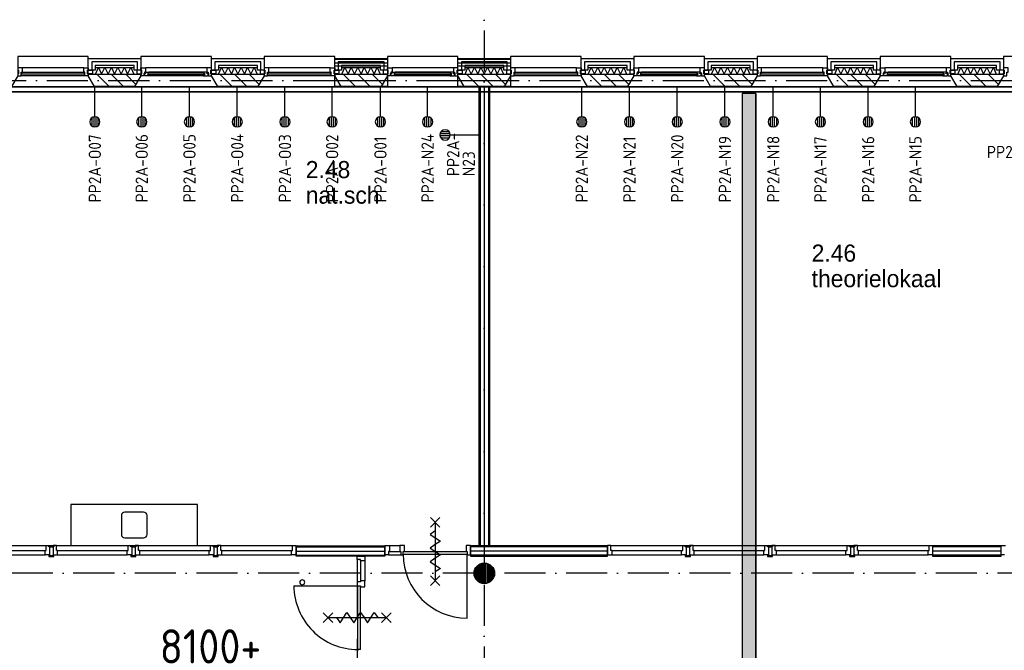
# Model space of a CAD drawing. Header units: millimetres. Extents: x -6587 to 112313, y 244 to 84344.
# Tile 38 of 54: x 50412 to 64796, y 49582 to 58795. Entities that reach past the tile are written whole.
import ezdxf
from ezdxf.enums import TextEntityAlignment as Align

# ---------------------------------------------------------------- set-up
doc = ezdxf.new("R2010")
doc.units = ezdxf.units.MM
doc.header["$LTSCALE"] = 100
doc.linetypes.add('DASHDOT', pattern=[9, 6, -1.5, 0, -1.5])
doc.linetypes.add('HIDDEN', pattern=[9.525, 6.35, -3.175])
doc.layers.get('0').update_dxf_attribs({"color": 9, "linetype": 'CONTINUOUS'})
for name, color, linetype in [('AL$1----_TEKST', 7, 'CONTINUOUS'), ('AL$7----_STRAMIEN', 1, 'DASHDOT'), ('AL21----_BUITENWAND', 4, 'CONTINUOUS'), ('AL21K---_ISOLATIE', 1, 'CONTINUOUS'), ('AL22----_BINNENWAND', 7, 'CONTINUOUS'), ('AL28----_KONSTRUKTIE', 3, 'CONTINUOUS'), ('AL31----_BUITENKOZ', 7, 'CONTINUOUS'), ('AL32----_BINNENKOZ', 7, 'CONTINUOUS'), ('AL74----', 7, 'CONTINUOUS'), ('ALL-----_REFLIJNEN', 8, 'CONTINUOUS'), ('ALXA3---_VOLZWART', 14, 'CONTINUOUS'), ('ALXAA---_GEWBETON', 12, 'CONTINUOUS'), ('ALXAB---_PREFABBETON', 1, 'CONTINUOUS'), ('BOUW', 8, 'CONTINUOUS'), ('EA61303-_ARCEER', 1, 'CONTINUOUS'), ('EB6441--_ATTRIB', 2, 'CONTINUOUS'), ('EL61303-_WANDGOOT', 3, 'CONTINUOUS'), ('EL6441--_DATACOM', 3, 'CONTINUOUS'), ('KABELGOOT1', 8, 'CONTINUOUS'), ('LIJN025', 10, 'CONTINUOUS'), ('LIJN070', 130, 'CONTINUOUS'), ('WANDGOTEN2EA', 3, 'CONTINUOUS')]:
    doc.layers.add(name, color=color, linetype=linetype)
doc.styles.add('1_8', font='iso', dxfattribs={"width": 0.7, "height": 1.8})
doc.styles.add('2_0', font='iso', dxfattribs={"height": 200})
doc.styles.add('BURO-025', font='BUROFONT.shx', dxfattribs={"height": 250})
doc.styles.get("Standard").update_dxf_attribs({"font": 'iso.shx'})

# ---------------------------------------------------------------- blocks, each defined once
blk = doc.blocks.new('ES4X2')
for p, q in [((-0.45, 1.4), (-0.45, 2.6)), ((-0.15, 1.27), (-0.15, 2.73)), ((0.15, 1.27), (0.15, 2.73)), ((0.45, 1.4), (0.45, 2.6)), ((0, 1.25), (0, -3))]:
    blk.add_line(p, q)
blk.add_circle((0, 2), 0.75)
at = {"style": '1_8', "flags": 8}
for tag, p in [('NUMMER', (1.25, 3.5)), ('CODE', (-1.25, 3.5))]:
    blk.add_attdef(tag, text='', height=1.8, rotation=90, dxfattribs=at).set_placement(p, align=Align.MIDDLE_LEFT)
blk.add_attdef('M_CODE', text='', height=1.8, dxfattribs=at).set_placement((0, 0), align=Align.MIDDLE_CENTER)
blk = doc.blocks.new('EH100000')
at = {"linetype": 'ByBlock'}
for p, q in [((1, 0.5), (0, 0.5)), ((1, 0.5, 1), (0, 0.5, 1)), ((0, -0.5, 1), (1, -0.5, 1)), ((1, -0.5), (0, -0.5))]:
    blk.add_line(p, q, dxfattribs=at)
at = {"linetype": 'ByBlock', "invisible_edges": 15}
for points in [[(1, -0.5), (0, -0.5), (0, 0.5), (1, 0.5)], [(0, 0.5), (1, 0.5), (1, 0.5, 1), (0, 0.5, 1)], [(0, -0.5, 1), (1, -0.5, 1), (1, -0.5), (0, -0.5)]]:
    blk.add_3dface(points, dxfattribs=at)
at = {"linetype": 'ByBlock', "style": '2_0', "flags": 8}
blk.add_attdef('FUNCTIE', text='', height=0.5, dxfattribs=at).set_placement((0.5, 0), align=Align.MIDDLE)
at = {"linetype": 'ByBlock', "flags": 9}
blk.add_attdef('SCHOT', text='', height=0.5, dxfattribs=at).set_placement((0.5, 0), align=Align.MIDDLE)
blk = doc.blocks.new('WANDGOTEN2EA')
at = {"layer": 'EA61303-_ARCEER'}
h = blk.add_hatch(dxfattribs=at)
h.set_pattern_fill('LINE,N', color=256, scale=20, angle=45, style=0)
h.set_pattern_definition([(45, (48338, 57774.5), (-44.90128, 44.90128), [])])
edge = h.paths.add_edge_path()
edge.add_line((48338, 57742), (84091, 57742))
edge = h.paths.add_edge_path()
edge.add_line((84091, 57742), (84091, 57807))
edge = h.paths.add_edge_path()
edge.add_line((84091, 57807), (48338, 57807))
edge = h.paths.add_edge_path()
edge.add_line((48338, 57807), (48338, 57742))
at = {"layer": 'EL61303-_WANDGOOT', "xscale": 35752.99999999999, "yscale": 65, "zscale": 119.9999999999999}
blk.add_blockref('EH100000', (48338, 57774.5), dxfattribs=at)
blk = doc.blocks.new('A$C3CED5FD2')
at = {"layer": 'AL74----'}
for p, q in [((0, 600), (0, 0)), ((1850, 600), (0, 600)), ((1850, 0), (1850, 600)), ((737.5, 437.5), (737.5, 162.5)), ((1062.5, 487.5), (787.5, 487.5)), ((1112.5, 162.5), (1112.5, 437.5)), ((0, 0), (1850, 0)), ((787.5, 112.5), (1062.5, 112.5))]:
    blk.add_line(p, q, dxfattribs=at)
for centre, start, end in [((787.5, 437.5), 90, 180), ((1062.5, 437.5), 0, 90), ((787.5, 162.5), 180, 270), ((1062.5, 162.5), 270, 0)]:
    blk.add_arc(centre, 50, start, end, dxfattribs=at)
blk = doc.blocks.new('EH100005')
blk.add_lwpolyline([(-1, -0.5), (0, -0.5), (0, 0.5), (-1, 0.5)])
at = {"style": '2_0', "flags": 9}
blk.add_attdef('HULPSTUK', text='', height=0.5, dxfattribs=at).set_placement((0, 0), align=Align.MIDDLE)
blk = doc.blocks.new('A$Cb38f1ce1')
at = {"layer": 'KABELGOOT1'}
h = blk.add_hatch(dxfattribs=at)
h.set_pattern_fill('DOTS', color=256, scale=20, style=0)
h.set_pattern_definition([(0, (-1717.716, 188607.497), (15.875, 31.75), [0, -31.75])])
h.paths.add_polyline_path([(57914, 51192), (57714, 51192), (57714, 41998), (57914, 41998)])
at = {"layer": 'AL$7----_STRAMIEN', "color": 1}
blk.add_line((86348, 44180), (45679, 44180), dxfattribs=at)
for points in [[(53948, 70113), (53948, 32791)], [(750, 51380), (86348, 51380)]]:
    blk.add_lwpolyline(points, dxfattribs=at)
at = {"layer": 'AL21----_BUITENWAND', "color": 8}
for p, q in [((48163, 51531), (48163, 51700)), ((48163, 51700), (48933, 51700)), ((48933, 51700), (48933, 51531)), ((49963, 51531), (49963, 51700)), ((49963, 51700), (50733, 51700)), ((50733, 51700), (50733, 51531)), ((51763, 51531), (51763, 51700)), ((51763, 51700), (52533, 51700)), ((51763, 51690), (52533, 51690)), ((51763, 51590), (51763, 51690)), ((52533, 51700), (52533, 51531)), ((52533, 51690), (52533, 51590)), ((53563, 51531), (53563, 51700)), ((53563, 51700), (54333, 51700)), ((53563, 51690), (54333, 51690)), ((53563, 51590), (53563, 51690)), ((54333, 51700), (54333, 51531)), ((54333, 51690), (54333, 51590)), ((55363, 51531), (55363, 51700)), ((55363, 51700), (56133, 51700)), ((56133, 51700), (56133, 51531)), ((57163, 51531), (57163, 51700)), ((57163, 51700), (57933, 51700)), ((57933, 51700), (57933, 51531)), ((58963, 51531), (58963, 51700)), ((58963, 51700), (59733, 51700)), ((59733, 51700), (59733, 51531)), ((60763, 51531), (60763, 51700)), ((60763, 51700), (61533, 51700)), ((61533, 51700), (61533, 51531)), ((48263, 51531), (48163, 51531)), ((48833, 51600), (48263, 51600)), ((48263, 51600), (48263, 51531)), ((48833, 51531), (48833, 51600)), ((48933, 51531), (48833, 51531)), ((50063, 51531), (49963, 51531)), ((50633, 51600), (50063, 51600)), ((50063, 51600), (50063, 51531)), ((50633, 51531), (50633, 51600)), ((50733, 51531), (50633, 51531)), ((52533, 51590), (51763, 51590)), ((51863, 51531), (51763, 51531)), ((52433, 51600), (51863, 51600)), ((51863, 51600), (51863, 51531)), ((52433, 51531), (52433, 51600)), ((52533, 51531), (52433, 51531)), ((54333, 51590), (53563, 51590)), ((53663, 51531), (53563, 51531)), ((54233, 51600), (53663, 51600)), ((53663, 51600), (53663, 51531)), ((54233, 51531), (54233, 51600)), ((54333, 51531), (54233, 51531)), ((55463, 51531), (55363, 51531)), ((56033, 51600), (55463, 51600)), ((55463, 51600), (55463, 51531)), ((56033, 51531), (56033, 51600)), ((56133, 51531), (56033, 51531)), ((57263, 51531), (57163, 51531)), ((57833, 51600), (57263, 51600)), ((57263, 51600), (57263, 51531)), ((57833, 51531), (57833, 51600)), ((57933, 51531), (57833, 51531)), ((59063, 51531), (58963, 51531)), ((59633, 51600), (59063, 51600)), ((59063, 51600), (59063, 51531)), ((59633, 51531), (59633, 51600)), ((59733, 51531), (59633, 51531)), ((60863, 51531), (60763, 51531)), ((61433, 51600), (60863, 51600)), ((60863, 51600), (60863, 51531)), ((61433, 51531), (61433, 51600)), ((61533, 51531), (61433, 51531))]:
    blk.add_line(p, q, dxfattribs=at)
at = {"layer": 'AL21K---_ISOLATIE', "color": 8, "linetype": 'Continuous'}
for p, q in [((48263, 51570), (48833, 51570)), ((48267, 51470), (48310, 51570)), ((48310, 51570), (48358, 51470)), ((48358, 51470), (48405, 51570)), ((48405, 51570), (48453, 51470)), ((48453, 51470), (48500, 51570)), ((48500, 51570), (48548, 51470)), ((48548, 51470), (48595, 51570)), ((48595, 51570), (48643, 51470)), ((48643, 51470), (48690, 51570)), ((48690, 51570), (48738, 51470)), ((48738, 51470), (48785, 51570)), ((48785, 51570), (48828, 51470)), ((50063, 51570), (50633, 51570)), ((50067, 51470), (50110, 51570)), ((50110, 51570), (50158, 51470)), ((50158, 51470), (50205, 51570)), ((50205, 51570), (50253, 51470)), ((50253, 51470), (50300, 51570)), ((50300, 51570), (50348, 51470)), ((50348, 51470), (50395, 51570)), ((50395, 51570), (50443, 51470)), ((50443, 51470), (50490, 51570)), ((50490, 51570), (50538, 51470)), ((50538, 51470), (50585, 51570)), ((50585, 51570), (50628, 51470)), ((51863, 51570), (52433, 51570)), ((51867, 51470), (51910, 51570)), ((51910, 51570), (51958, 51470)), ((51958, 51470), (52005, 51570)), ((52005, 51570), (52053, 51470)), ((52053, 51470), (52100, 51570)), ((52100, 51570), (52148, 51470)), ((52148, 51470), (52195, 51570)), ((52195, 51570), (52243, 51470)), ((52243, 51470), (52290, 51570)), ((52290, 51570), (52338, 51470)), ((52338, 51470), (52385, 51570)), ((52385, 51570), (52428, 51470)), ((53663, 51570), (54233, 51570)), ((53667, 51470), (53710, 51570)), ((53710, 51570), (53758, 51470)), ((53758, 51470), (53805, 51570)), ((53805, 51570), (53853, 51470)), ((53853, 51470), (53900, 51570)), ((53900, 51570), (53948, 51470)), ((53948, 51470), (53995, 51570)), ((53995, 51570), (54043, 51470)), ((54043, 51470), (54090, 51570)), ((54090, 51570), (54138, 51470)), ((54138, 51470), (54185, 51570)), ((54185, 51570), (54228, 51470)), ((55463, 51570), (56033, 51570)), ((55467, 51470), (55510, 51570)), ((55510, 51570), (55558, 51470)), ((55558, 51470), (55605, 51570)), ((55605, 51570), (55653, 51470)), ((55653, 51470), (55700, 51570)), ((55700, 51570), (55748, 51470)), ((55748, 51470), (55795, 51570)), ((55795, 51570), (55843, 51470)), ((55843, 51470), (55890, 51570)), ((55890, 51570), (55938, 51470)), ((55938, 51470), (55985, 51570)), ((55985, 51570), (56028, 51470)), ((57263, 51570), (57833, 51570)), ((57267, 51470), (57310, 51570)), ((57310, 51570), (57358, 51470)), ((57358, 51470), (57405, 51570)), ((57405, 51570), (57453, 51470)), ((57453, 51470), (57500, 51570)), ((57500, 51570), (57548, 51470)), ((57548, 51470), (57595, 51570)), ((57595, 51570), (57643, 51470)), ((57643, 51470), (57690, 51570)), ((57690, 51570), (57738, 51470)), ((57738, 51470), (57785, 51570)), ((57785, 51570), (57828, 51470)), ((59063, 51570), (59633, 51570)), ((59067, 51470), (59110, 51570)), ((59110, 51570), (59158, 51470)), ((59158, 51470), (59205, 51570)), ((59205, 51570), (59253, 51470)), ((59253, 51470), (59300, 51570)), ((59300, 51570), (59348, 51470)), ((59348, 51470), (59395, 51570)), ((59395, 51570), (59443, 51470)), ((59443, 51470), (59490, 51570)), ((59490, 51570), (59538, 51470)), ((59538, 51470), (59585, 51570)), ((59585, 51570), (59628, 51470)), ((60863, 51570), (61433, 51570)), ((60867, 51470), (60910, 51570)), ((60910, 51570), (60958, 51470)), ((60958, 51470), (61005, 51570)), ((61005, 51570), (61053, 51470)), ((61053, 51470), (61100, 51570)), ((61100, 51570), (61148, 51470)), ((61148, 51470), (61195, 51570)), ((61195, 51570), (61243, 51470)), ((61243, 51470), (61290, 51570)), ((61290, 51570), (61338, 51470)), ((61338, 51470), (61385, 51570)), ((61385, 51570), (61428, 51470)), ((48263, 51470), (48833, 51470)), ((50063, 51470), (50633, 51470)), ((51863, 51470), (52433, 51470)), ((53663, 51470), (54233, 51470)), ((55463, 51470), (56033, 51470)), ((57263, 51470), (57833, 51470)), ((59063, 51470), (59633, 51470)), ((60863, 51470), (61433, 51470))]:
    blk.add_line(p, q, dxfattribs=at)
at = {"layer": 'AL22----_BINNENWAND', "color": 8}
for p, q in [((53873, 44580), (53873, 51290)), ((53873, 51290), (54023, 51290)), ((54023, 51290), (54023, 44580))]:
    blk.add_line(p, q, dxfattribs=at)
at = {"layer": 'AL22----_BINNENWAND', "color": 8, "linetype": 'Continuous'}
for p, q in [((53888, 51290), (53888, 44580)), ((54008, 51290), (54008, 44580))]:
    blk.add_line(p, q, dxfattribs=at)
at = {"layer": 'AL28----_KONSTRUKTIE', "color": 8}
for p, q in [((48163, 51450), (48163, 51470)), ((48163, 51470), (48933, 51470)), ((48255, 51290), (48163, 51450)), ((48933, 51450), (48840, 51290)), ((48933, 51470), (48933, 51450)), ((49963, 51450), (49963, 51470)), ((49963, 51470), (50733, 51470)), ((50055, 51290), (49963, 51450)), ((50733, 51450), (50640, 51290)), ((50733, 51470), (50733, 51450)), ((51763, 51470), (52533, 51470)), ((51763, 51290), (51763, 51470)), ((51763, 51450), (51763, 51470)), ((51763, 51470), (52533, 51470)), ((51855, 51290), (51763, 51450)), ((52533, 51450), (52440, 51290)), ((52533, 51470), (52533, 51290)), ((52533, 51470), (52533, 51450)), ((53563, 51470), (54333, 51470)), ((53563, 51290), (53563, 51470)), ((53563, 51450), (53563, 51470)), ((53563, 51470), (54333, 51470)), ((53655, 51290), (53563, 51450)), ((54333, 51450), (54240, 51290)), ((54333, 51470), (54333, 51290)), ((54333, 51470), (54333, 51450)), ((55363, 51450), (55363, 51470)), ((55363, 51470), (56133, 51470)), ((55455, 51290), (55363, 51450)), ((56133, 51450), (56040, 51290)), ((56133, 51470), (56133, 51450)), ((57163, 51450), (57163, 51470)), ((57163, 51470), (57933, 51470)), ((57255, 51290), (57163, 51450)), ((57933, 51450), (57840, 51290)), ((57933, 51470), (57933, 51450)), ((58963, 51450), (58963, 51470)), ((58963, 51470), (59733, 51470)), ((59055, 51290), (58963, 51450)), ((59733, 51450), (59640, 51290)), ((59733, 51470), (59733, 51450)), ((60763, 51450), (60763, 51470)), ((60763, 51470), (61533, 51470)), ((60855, 51290), (60763, 51450)), ((61533, 51450), (61440, 51290)), ((61533, 51470), (61533, 51450)), ((48840, 51290), (48255, 51290)), ((50640, 51290), (50055, 51290)), ((52533, 51290), (51763, 51290)), ((52440, 51290), (51855, 51290)), ((54333, 51290), (53563, 51290)), ((54240, 51290), (53655, 51290)), ((56040, 51290), (55455, 51290)), ((57840, 51290), (57255, 51290)), ((59640, 51290), (59055, 51290)), ((61440, 51290), (60855, 51290))]:
    blk.add_line(p, q, dxfattribs=at)
at = {"layer": 'AL31----_BUITENKOZ', "color": 8}
for points in [[(47133, 51450), (47040, 51290), (48255, 51290), (48163, 51450), (48163, 51730), (47133, 51730)], [(48933, 51450), (48840, 51290), (50055, 51290), (49963, 51450), (49963, 51730), (48933, 51730)], [(50733, 51450), (50640, 51290), (51855, 51290), (51763, 51450), (51763, 51730), (50733, 51730)], [(52533, 51450), (52440, 51290), (53655, 51290), (53563, 51450), (53563, 51730), (52533, 51730)], [(54333, 51450), (54240, 51290), (55455, 51290), (55363, 51450), (55363, 51730), (54333, 51730)], [(56133, 51450), (56040, 51290), (57255, 51290), (57163, 51450), (57163, 51730), (56133, 51730)], [(57933, 51450), (57840, 51290), (59055, 51290), (58963, 51450), (58963, 51730), (57933, 51730)], [(59733, 51450), (59640, 51290), (60855, 51290), (60763, 51450), (60763, 51730), (59733, 51730)], [(61533, 51450), (61440, 51290), (62655, 51290), (62563, 51450), (62563, 51730), (61533, 51730)], [(48153, 51475), (48153, 51531), (48224, 51531), (48224, 51475)], [(48943, 51475), (48943, 51531), (48872, 51531), (48872, 51475)], [(48933, 51450), (48933, 51475), (48943, 51475), (48943, 51531), (48933, 51531), (48933, 51564), (49000, 51564), (49000, 51501), (48983, 51501), (48983, 51486), (48977, 51486), (48977, 51450)], [(48989, 51447), (48987, 51451), (48980, 51451), (48980, 51481), (49002, 51481), (49002, 51486), (48994, 51486), (48994, 51501), (49000, 51501), (49047, 51501), (49049, 51488), (49032, 51488), (49032, 51447)], [(49906, 51447), (49908, 51451), (49915, 51451), (49915, 51481), (49893, 51481), (49893, 51486), (49901, 51486), (49901, 51501), (49896, 51501), (49849, 51501), (49846, 51488), (49863, 51488), (49863, 51447)], [(49963, 51450), (49963, 51475), (49953, 51475), (49953, 51531), (49963, 51531), (49963, 51564), (49896, 51564), (49896, 51501), (49913, 51501), (49913, 51486), (49919, 51486), (49919, 51450)], [(49953, 51475), (49953, 51531), (50024, 51531), (50024, 51475)], [(50743, 51475), (50743, 51531), (50672, 51531), (50672, 51475)], [(51753, 51475), (51753, 51531), (51824, 51531), (51824, 51475)], [(52543, 51475), (52543, 51531), (52472, 51531), (52472, 51475)], [(52533, 51450), (52533, 51475), (52543, 51475), (52543, 51531), (52533, 51531), (52533, 51564), (52600, 51564), (52600, 51501), (52583, 51501), (52583, 51486), (52577, 51486), (52577, 51450)], [(52589, 51447), (52587, 51451), (52580, 51451), (52580, 51481), (52602, 51481), (52602, 51486), (52594, 51486), (52594, 51501), (52600, 51501), (52647, 51501), (52649, 51488), (52632, 51488), (52632, 51447)], [(53506, 51447), (53508, 51451), (53515, 51451), (53515, 51481), (53493, 51481), (53493, 51486), (53501, 51486), (53501, 51501), (53496, 51501), (53449, 51501), (53446, 51488), (53463, 51488), (53463, 51447)], [(53563, 51450), (53563, 51475), (53553, 51475), (53553, 51531), (53563, 51531), (53563, 51564), (53496, 51564), (53496, 51501), (53513, 51501), (53513, 51486), (53519, 51486), (53519, 51450)], [(53553, 51475), (53553, 51531), (53624, 51531), (53624, 51475)], [(54343, 51475), (54343, 51531), (54272, 51531), (54272, 51475)], [(55353, 51475), (55353, 51531), (55424, 51531), (55424, 51475)], [(56143, 51475), (56143, 51531), (56072, 51531), (56072, 51475)], [(56133, 51450), (56133, 51475), (56143, 51475), (56143, 51531), (56133, 51531), (56133, 51564), (56200, 51564), (56200, 51501), (56183, 51501), (56183, 51486), (56177, 51486), (56177, 51450)], [(56189, 51447), (56187, 51451), (56180, 51451), (56180, 51481), (56202, 51481), (56202, 51486), (56194, 51486), (56194, 51501), (56200, 51501), (56247, 51501), (56249, 51488), (56232, 51488), (56232, 51447)], [(57106, 51447), (57108, 51451), (57115, 51451), (57115, 51481), (57093, 51481), (57093, 51486), (57101, 51486), (57101, 51501), (57096, 51501), (57049, 51501), (57046, 51488), (57063, 51488), (57063, 51447)], [(57163, 51450), (57163, 51475), (57153, 51475), (57153, 51531), (57163, 51531), (57163, 51564), (57096, 51564), (57096, 51501), (57113, 51501), (57113, 51486), (57119, 51486), (57119, 51450)], [(57153, 51475), (57153, 51531), (57224, 51531), (57224, 51475)], [(57943, 51475), (57943, 51531), (57872, 51531), (57872, 51475)], [(58953, 51475), (58953, 51531), (59024, 51531), (59024, 51475)], [(59743, 51475), (59743, 51531), (59672, 51531), (59672, 51475)], [(59733, 51450), (59733, 51475), (59743, 51475), (59743, 51531), (59733, 51531), (59733, 51564), (59800, 51564), (59800, 51501), (59783, 51501), (59783, 51486), (59777, 51486), (59777, 51450)], [(59789, 51447), (59787, 51451), (59780, 51451), (59780, 51481), (59802, 51481), (59802, 51486), (59794, 51486), (59794, 51501), (59800, 51501), (59847, 51501), (59849, 51488), (59832, 51488), (59832, 51447)], [(60706, 51447), (60708, 51451), (60715, 51451), (60715, 51481), (60693, 51481), (60693, 51486), (60701, 51486), (60701, 51501), (60696, 51501), (60649, 51501), (60646, 51488), (60663, 51488), (60663, 51447)], [(60763, 51450), (60763, 51475), (60753, 51475), (60753, 51531), (60763, 51531), (60763, 51564), (60696, 51564), (60696, 51501), (60713, 51501), (60713, 51486), (60719, 51486), (60719, 51450)], [(60753, 51475), (60753, 51531), (60824, 51531), (60824, 51475)], [(61543, 51475), (61543, 51531), (61472, 51531), (61472, 51475)], [(49032, 51449), (49032, 51463), (49049, 51463), (49049, 51449)], [(49863, 51449), (49863, 51463), (49846, 51463), (49846, 51449)], [(52632, 51449), (52632, 51463), (52649, 51463), (52649, 51449)], [(53463, 51449), (53463, 51463), (53446, 51463), (53446, 51449)], [(56232, 51449), (56232, 51463), (56249, 51463), (56249, 51449)], [(57063, 51449), (57063, 51463), (57046, 51463), (57046, 51449)], [(59832, 51449), (59832, 51463), (59849, 51463), (59849, 51449)], [(60663, 51449), (60663, 51463), (60646, 51463), (60646, 51449)]]:
    blk.add_lwpolyline(points, close=True, dxfattribs=at)
at = {"layer": 'AL31----_BUITENKOZ', "color": 8, "linetype": 'Continuous'}
for points in [[(47183, 51450), (47183, 51450), (47183, 51501), (47200, 51501), (47200, 51564), (47200, 51564), (47200, 51564), (47200, 51564), (47200, 51564), (47133, 51564), (47133, 51531), (47143, 51531), (47143, 51475), (47133, 51475), (47133, 51475), (47133, 51450)], [(48108, 51476), (48108, 51497), (47188, 51497), (47188, 51476)], [(48113, 51450), (48113, 51450), (48113, 51501), (48096, 51501), (48096, 51564), (48096, 51564), (48096, 51564), (48096, 51564), (48096, 51564), (48163, 51564), (48163, 51531), (48153, 51531), (48153, 51475), (48163, 51475), (48163, 51475), (48163, 51450)], [(50783, 51450), (50783, 51450), (50783, 51501), (50800, 51501), (50800, 51564), (50800, 51564), (50800, 51564), (50800, 51564), (50800, 51564), (50733, 51564), (50733, 51531), (50743, 51531), (50743, 51475), (50733, 51475), (50733, 51475), (50733, 51450)], [(51708, 51476), (51708, 51497), (50788, 51497), (50788, 51476)], [(51713, 51450), (51713, 51450), (51713, 51501), (51696, 51501), (51696, 51564), (51696, 51564), (51696, 51564), (51696, 51564), (51696, 51564), (51763, 51564), (51763, 51531), (51753, 51531), (51753, 51475), (51763, 51475), (51763, 51475), (51763, 51450)], [(54383, 51450), (54383, 51450), (54383, 51501), (54400, 51501), (54400, 51564), (54400, 51564), (54400, 51564), (54400, 51564), (54400, 51564), (54333, 51564), (54333, 51531), (54343, 51531), (54343, 51475), (54333, 51475), (54333, 51475), (54333, 51450)], [(55308, 51476), (55308, 51497), (54388, 51497), (54388, 51476)], [(55313, 51450), (55313, 51450), (55313, 51501), (55296, 51501), (55296, 51564), (55296, 51564), (55296, 51564), (55296, 51564), (55296, 51564), (55363, 51564), (55363, 51531), (55353, 51531), (55353, 51475), (55363, 51475), (55363, 51475), (55363, 51450)], [(57983, 51450), (57983, 51450), (57983, 51501), (58000, 51501), (58000, 51564), (58000, 51564), (58000, 51564), (58000, 51564), (58000, 51564), (57933, 51564), (57933, 51531), (57943, 51531), (57943, 51475), (57933, 51475), (57933, 51475), (57933, 51450)], [(58908, 51476), (58908, 51497), (57988, 51497), (57988, 51476)], [(58913, 51450), (58913, 51450), (58913, 51501), (58896, 51501), (58896, 51564), (58896, 51564), (58896, 51564), (58896, 51564), (58896, 51564), (58963, 51564), (58963, 51531), (58953, 51531), (58953, 51475), (58963, 51475), (58963, 51475), (58963, 51450)], [(61583, 51450), (61583, 51450), (61583, 51501), (61600, 51501), (61600, 51564), (61600, 51564), (61600, 51564), (61600, 51564), (61600, 51564), (61533, 51564), (61533, 51531), (61543, 51531), (61543, 51475), (61533, 51475), (61533, 51475), (61533, 51450)], [(49861, 51465), (49861, 51486), (49034, 51486), (49034, 51465)], [(53461, 51465), (53461, 51486), (52634, 51486), (52634, 51465)], [(57061, 51465), (57061, 51486), (56234, 51486), (56234, 51465)], [(60661, 51465), (60661, 51486), (59834, 51486), (59834, 51465)]]:
    blk.add_lwpolyline(points, close=True, dxfattribs=at)
at = {"layer": 'AL31----_BUITENKOZ', "color": 8}
for points in [[(48096, 51564), (47200, 51564)], [(49896, 51564), (49000, 51564)], [(49849, 51501), (49047, 51501)], [(51696, 51564), (50800, 51564)], [(53496, 51564), (52600, 51564)], [(53449, 51501), (52647, 51501)], [(55296, 51564), (54400, 51564)], [(57096, 51564), (56200, 51564)], [(57049, 51501), (56247, 51501)], [(58896, 51564), (58000, 51564)], [(60696, 51564), (59800, 51564)], [(60649, 51501), (59847, 51501)], [(48113, 51450), (47183, 51450)], [(49863, 51447), (49032, 51447)], [(51713, 51450), (50783, 51450)], [(53463, 51447), (52632, 51447)], [(55313, 51450), (54383, 51450)], [(57063, 51447), (56232, 51447)], [(58913, 51450), (57983, 51450)], [(60663, 51447), (59832, 51447)]]:
    blk.add_lwpolyline(points, dxfattribs=at)
at = {"layer": 'AL32----_BINNENKOZ', "color": 8}
for p, q in [((50098, 44587), (51148, 44587)), ((50115, 44511), (51131, 44511)), ((50115, 44448), (51131, 44448))]:
    blk.add_line(p, q, dxfattribs=at)
for points in [[(46498, 44587), (47548, 44587)], [(46515, 44511), (47531, 44511)], [(46515, 44448), (47531, 44448)], [(47598, 44587), (47598, 44448), (47531, 44448), (47531, 44511), (47548, 44511), (47548, 44587), (47598, 44587)], [(47598, 44567), (47585, 44567), (47585, 44585), (47648, 44585), (47660, 44585), (47660, 44567)], [(47598, 44562), (47598, 44567), (47648, 44567), (47648, 44562)], [(47598, 44448), (47598, 44442), (47648, 44442), (47648, 44448)], [(47648, 44587), (47648, 44448), (47715, 44448), (47715, 44511), (47698, 44511), (47698, 44587), (47648, 44587)], [(47698, 44587), (48748, 44587)], [(47715, 44511), (48731, 44511)], [(47715, 44448), (48731, 44448)], [(48798, 44587), (48798, 44448), (48731, 44448), (48731, 44511), (48748, 44511), (48748, 44587), (48798, 44587)], [(48798, 44567), (48785, 44567), (48785, 44585), (48848, 44585), (48860, 44585), (48860, 44567)], [(48798, 44562), (48798, 44567), (48848, 44567), (48848, 44562)], [(48798, 44448), (48798, 44442), (48848, 44442), (48848, 44448)], [(48848, 44587), (48848, 44448), (48915, 44448), (48915, 44511), (48898, 44511), (48898, 44587), (48848, 44587)], [(48898, 44587), (49948, 44587)], [(48915, 44511), (49931, 44511)], [(48915, 44448), (49931, 44448)], [(49998, 44587), (49998, 44448), (49931, 44448), (49931, 44511), (49948, 44511), (49948, 44587), (49998, 44587)], [(49998, 44567), (49985, 44567), (49985, 44585), (50048, 44585), (50060, 44585), (50060, 44567)], [(49998, 44562), (49998, 44567), (50048, 44567), (50048, 44562)], [(49998, 44448), (49998, 44442), (50048, 44442), (50048, 44448)], [(50048, 44587), (50048, 44448), (50115, 44448), (50115, 44511), (50098, 44511), (50098, 44587), (50048, 44587)], [(47598, 44442), (47585, 44442), (47585, 44424), (47648, 44424), (47660, 44424), (47660, 44442)], [(48798, 44442), (48785, 44442), (48785, 44424), (48848, 44424), (48860, 44424), (48860, 44442)], [(49998, 44442), (49985, 44442), (49985, 44424), (50048, 44424), (50060, 44424), (50060, 44442)]]:
    blk.add_lwpolyline(points, dxfattribs=at)
at = {"layer": 'ALL-----_REFLIJNEN', "color": 8, "linetype": 'Continuous'}
for p, q in [((48883, 51650), (48213, 51650)), ((48213, 51650), (48213, 51531)), ((48883, 51531), (48883, 51650)), ((50683, 51650), (50013, 51650)), ((50013, 51650), (50013, 51531)), ((50683, 51531), (50683, 51650)), ((52483, 51650), (51813, 51650)), ((51813, 51650), (51813, 51531)), ((52483, 51531), (52483, 51650)), ((54283, 51650), (53613, 51650)), ((53613, 51650), (53613, 51531)), ((54283, 51531), (54283, 51650)), ((56083, 51650), (55413, 51650)), ((55413, 51650), (55413, 51531)), ((56083, 51531), (56083, 51650)), ((57883, 51650), (57213, 51650)), ((57213, 51650), (57213, 51531)), ((57883, 51531), (57883, 51650)), ((59683, 51650), (59013, 51650)), ((59013, 51650), (59013, 51531)), ((59683, 51531), (59683, 51650)), ((61483, 51650), (60813, 51650)), ((60813, 51650), (60813, 51531)), ((61483, 51531), (61483, 51650)), ((51763, 51380), (52533, 51380)), ((53563, 51380), (54333, 51380)), ((53948, 51290), (53948, 44580)), ((51131, 44448), (51131, 44511)), ((51131, 44511), (51148, 44511)), ((51198, 44448), (51131, 44448)), ((51148, 44511), (51148, 44587)), ((51148, 44587), (51198, 44587)), ((51198, 44587), (51198, 44448)), ((51198, 44580), (52497, 44580)), ((51198, 44430), (51198, 44580)), ((51198, 44565), (52497, 44565)), ((51198, 44505), (52497, 44505)), ((52497, 44448), (52497, 44587)), ((52497, 44587), (52564, 44587)), ((52497, 44580), (52497, 44430)), ((52547, 44448), (52497, 44448)), ((52564, 44499), (52547, 44499)), ((52547, 44499), (52547, 44448)), ((52547, 44448), (52731, 44448)), ((52564, 44587), (52564, 44499)), ((52564, 44587), (52714, 44587)), ((52564, 44499), (52714, 44499)), ((52781, 44587), (52714, 44587)), ((52714, 44587), (52714, 44499)), ((52714, 44499), (52731, 44499)), ((52731, 44499), (52731, 44448)), ((52731, 44448), (52764, 44448)), ((52731, 44448), (52764, 44448)), ((52764, 44499), (53698, 44499)), ((52764, 44448), (52764, 44499)), ((52764, 44499), (52781, 44499)), ((52764, 44459), (53698, 44459)), ((52781, 44499), (52781, 44587)), ((53748, 44587), (53681, 44587)), ((53681, 44587), (53681, 44499)), ((53681, 44499), (53698, 44499)), ((53698, 44499), (53698, 44448)), ((53698, 43525), (53698, 44459)), ((53698, 44448), (53748, 44448)), ((53748, 44448), (53748, 44587)), ((55748, 44580), (53748, 44580)), ((53748, 44580), (53748, 44430)), ((55748, 44565), (53748, 44565)), ((55748, 44505), (53748, 44505)), ((54023, 44580), (53873, 44580)), ((55748, 44430), (55748, 44580)), ((59398, 44587), (60448, 44587)), ((59415, 44511), (60431, 44511)), ((59415, 44448), (60431, 44448)), ((60431, 44448), (60431, 44511)), ((60431, 44511), (60448, 44511)), ((60498, 44448), (60431, 44448)), ((60448, 44511), (60448, 44587)), ((60448, 44587), (60498, 44587)), ((60498, 44587), (60498, 44448)), ((61497, 44580), (60498, 44580)), ((60498, 44580), (60498, 44430)), ((61497, 44565), (60498, 44565)), ((61497, 44505), (60498, 44505)), ((61497, 44448), (61497, 44587)), ((61497, 44587), (61564, 44587)), ((61497, 44430), (61497, 44580)), ((61547, 44448), (61497, 44448)), ((51198, 44445), (52497, 44445)), ((52497, 44430), (51198, 44430)), ((52091, 44430), (52205, 44430)), ((52091, 44380), (52091, 44430)), ((52091, 44380), (52091, 44053)), ((52142, 44380), (52091, 44380)), ((52142, 44363), (52142, 44380)), ((52142, 44363), (52142, 44070)), ((52205, 44363), (52142, 44363)), ((52205, 44430), (52205, 44363)), ((52205, 44363), (52205, 44070)), ((55748, 44445), (53748, 44445)), ((53748, 44430), (55748, 44430)), ((53868, 44053), (53868, 44307)), ((53888, 44043), (53888, 44317)), ((53908, 44035), (53908, 44325)), ((53928, 44031), (53928, 44329)), ((53948, 44030), (53948, 44330)), ((53968, 44031), (53968, 44329)), ((53988, 44035), (53988, 44325)), ((54008, 44043), (54008, 44317)), ((54028, 44053), (54028, 44307)), ((61497, 44445), (60498, 44445)), ((60498, 44430), (61497, 44430)), ((53808, 44126), (53808, 44234)), ((53828, 44090), (53828, 44270)), ((53848, 44068), (53848, 44292)), ((54048, 44068), (54048, 44292)), ((54068, 44090), (54068, 44270)), ((54088, 44126), (54088, 44234)), ((52091, 44053), (52091, 43997)), ((52142, 44053), (52091, 44053)), ((52091, 44053), (52091, 43997)), ((52205, 44070), (52142, 44070)), ((52142, 44070), (52142, 44053)), ((52205, 43980), (52205, 44070)), ((51168, 43997), (52102, 43997)), ((52091, 43997), (52142, 43997)), ((52102, 43067), (52102, 43997)), ((52142, 43997), (52142, 43980)), ((52142, 43067), (52142, 43997)), ((52142, 43980), (52205, 43980)), ((52142, 43067), (52102, 43067)), ((52102, 43042), (52102, 43067))]:
    blk.add_line(p, q, dxfattribs=at)
for points in [[(53161, 44994), (53301, 44854)], [(53301, 44994), (53161, 44854)], [(53231, 44924), (53231, 44074)], [(53231, 44799), (53156, 44749), (53306, 44649), (53231, 44599)], [(53231, 44599), (53156, 44549), (53306, 44449), (53231, 44399)], [(55748, 44587), (55748, 44448), (55815, 44448), (55815, 44511), (55798, 44511), (55798, 44587), (55748, 44587)], [(55798, 44587), (56848, 44587)], [(55815, 44511), (56831, 44511)], [(55815, 44448), (56831, 44448)], [(56898, 44587), (56898, 44448), (56831, 44448), (56831, 44511), (56848, 44511), (56848, 44587), (56898, 44587)], [(56898, 44567), (56885, 44567), (56885, 44585), (56948, 44585), (56960, 44585), (56960, 44567)], [(56898, 44562), (56898, 44567), (56948, 44567), (56948, 44562)], [(56898, 44448), (56898, 44442), (56948, 44442), (56948, 44448)], [(56948, 44587), (56948, 44448), (57015, 44448), (57015, 44511), (56998, 44511), (56998, 44587), (56948, 44587)], [(56998, 44587), (58048, 44587)], [(57015, 44511), (58031, 44511)], [(57015, 44448), (58031, 44448)], [(58098, 44587), (58098, 44448), (58031, 44448), (58031, 44511), (58048, 44511), (58048, 44587), (58098, 44587)], [(58098, 44567), (58085, 44567), (58085, 44585), (58148, 44585), (58160, 44585), (58160, 44567)], [(58098, 44562), (58098, 44567), (58148, 44567), (58148, 44562)], [(58098, 44448), (58098, 44442), (58148, 44442), (58148, 44448)], [(58148, 44587), (58148, 44448), (58215, 44448), (58215, 44511), (58198, 44511), (58198, 44587), (58148, 44587)], [(58198, 44587), (59248, 44587)], [(58215, 44511), (59231, 44511)], [(58215, 44448), (59231, 44448)], [(59298, 44587), (59298, 44448), (59231, 44448), (59231, 44511), (59248, 44511), (59248, 44587), (59298, 44587)], [(59298, 44567), (59285, 44567), (59285, 44585), (59348, 44585), (59360, 44585), (59360, 44567)], [(59298, 44562), (59298, 44567), (59348, 44567), (59348, 44562)], [(59298, 44448), (59298, 44442), (59348, 44442), (59348, 44448)], [(59348, 44587), (59348, 44448), (59415, 44448), (59415, 44511), (59398, 44511), (59398, 44587), (59348, 44587)], [(53231, 44399), (53156, 44349), (53306, 44249), (53231, 44199)], [(56898, 44442), (56885, 44442), (56885, 44424), (56948, 44424), (56960, 44424), (56960, 44442)], [(58098, 44442), (58085, 44442), (58085, 44424), (58148, 44424), (58160, 44424), (58160, 44442)], [(59298, 44442), (59285, 44442), (59285, 44424), (59348, 44424), (59360, 44424), (59360, 44442)], [(53161, 44144), (53301, 44004)], [(53301, 44144), (53161, 44004)], [(51596, 43462), (51736, 43602)], [(51596, 43602), (51736, 43462)], [(51791, 43532), (51841, 43457), (51941, 43607), (51991, 43532)], [(51991, 43532), (52041, 43457), (52141, 43607), (52191, 43532)], [(52191, 43532), (52241, 43457), (52341, 43607), (52391, 43532)], [(52446, 43462), (52586, 43602)], [(52446, 43602), (52586, 43462)], [(51666, 43532), (52516, 43532)]]:
    blk.add_lwpolyline(points, dxfattribs=at)
blk.add_circle((53948, 44180), 150, dxfattribs=at)
for centre, radius, start, end in [((53698, 44459), 934, 180, 270), ((51289, 44048), 36, 0, 180), ((51289, 44048), 36, 180, 0), ((52098, 43998), 931, 180.0361, 270.2098)]:
    blk.add_arc(centre, radius, start, end, dxfattribs=at)
at = {"layer": 'ALXA3---_VOLZWART', "color": 8}
for p, q in [((48883, 51650), (48213, 51650)), ((48213, 51650), (48213, 51531)), ((48883, 51531), (48883, 51650)), ((50683, 51650), (50013, 51650)), ((50013, 51650), (50013, 51531)), ((50683, 51531), (50683, 51650)), ((51763, 51640), (52533, 51640)), ((52483, 51650), (51813, 51650)), ((51813, 51650), (51813, 51531)), ((52483, 51531), (52483, 51650)), ((53563, 51640), (54333, 51640)), ((54283, 51650), (53613, 51650)), ((53613, 51650), (53613, 51531)), ((54283, 51531), (54283, 51650)), ((56083, 51650), (55413, 51650)), ((55413, 51650), (55413, 51531)), ((56083, 51531), (56083, 51650)), ((57883, 51650), (57213, 51650)), ((57213, 51650), (57213, 51531)), ((57883, 51531), (57883, 51650)), ((59683, 51650), (59013, 51650)), ((59013, 51650), (59013, 51531)), ((59683, 51531), (59683, 51650)), ((61483, 51650), (60813, 51650)), ((60813, 51650), (60813, 51531)), ((61483, 51531), (61483, 51650))]:
    blk.add_line(p, q, dxfattribs=at)
at = {"layer": 'ALXAA---_GEWBETON', "color": 8}
for p, q in [((51763, 51380), (52533, 51380)), ((53563, 51380), (54333, 51380))]:
    blk.add_line(p, q, dxfattribs=at)
at = {"layer": 'ALXAB---_PREFABBETON', "color": 8}
for p, q in [((48287, 51470), (48467, 51290)), ((48499, 51470), (48679, 51290)), ((48711, 51470), (48859, 51322)), ((48924, 51470), (48933, 51461)), ((50087, 51470), (50267, 51290)), ((50299, 51470), (50479, 51290)), ((50511, 51470), (50659, 51322)), ((50724, 51470), (50733, 51461)), ((51887, 51470), (52067, 51290)), ((52099, 51470), (52279, 51290)), ((52311, 51470), (52459, 51322)), ((52524, 51470), (52533, 51461)), ((53687, 51470), (53867, 51290)), ((53899, 51470), (54079, 51290)), ((54111, 51470), (54259, 51322)), ((54324, 51470), (54333, 51461)), ((55487, 51470), (55667, 51290)), ((55699, 51470), (55879, 51290)), ((55911, 51470), (56059, 51322)), ((56124, 51470), (56133, 51461)), ((57287, 51470), (57467, 51290)), ((57499, 51470), (57679, 51290)), ((57711, 51470), (57859, 51322)), ((57924, 51470), (57933, 51461)), ((59087, 51470), (59267, 51290)), ((59299, 51470), (59479, 51290)), ((59511, 51470), (59659, 51322)), ((59724, 51470), (59733, 51461)), ((60887, 51470), (61067, 51290)), ((61099, 51470), (61279, 51290)), ((61311, 51470), (61459, 51322)), ((61524, 51470), (61533, 51461))]:
    blk.add_line(p, q, dxfattribs=at)
at = {"layer": 'AL74----', "rotation": 180}
blk.add_blockref('A$C3CED5FD2', (49759, 45185), dxfattribs=at)
at = {"layer": 'KABELGOOT1', "yscale": 200, "zscale": 60, "rotation": 90}
for name, p, xscale in [('EH100000', (57814, 42012, 3650), 9180.000000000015), ('EH100005', (57814, 51192, 3650), 60)]:
    blk.add_blockref(name, p, dxfattribs=dict(at, xscale=xscale))
at = {"layer": 'AL$1----_TEKST', "color": 8}
blk.add_text('8100+', height=500, dxfattribs=at).set_placement((49206, 42862))
at = {"layer": 'BOUW', "style": 'BURO-025'}
for s, p in [('2.48', (51340, 49953)), ('nat.sch', (51340, 49580)), ('2.46', (58730, 48733)), ('theorielokaal', (58730, 48360))]:
    blk.add_text(s, height=250, dxfattribs=at).set_placement(p)

msp = doc.modelspace()

# ---------------------------------------------------------------- linework, layer by layer
at = {"layer": 'LIJN070', "linetype": 'HIDDEN'}
msp.add_line((55346, 48164), (55346, 50985), dxfattribs=at)

# ---------------------------------------------------------------- block references
at = {"layer": 'EL6441--_DATACOM'}
ref = msp.add_blockref('ES4X2', (51510, 57503), dxfattribs=dict(at, xscale=-100, yscale=100, zscale=100, rotation=180.0000000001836))
ref.add_attrib('CODE', 'PP2A-O07', dxfattribs={"layer": 'EB6441--_ATTRIB', "color": 1, "height": 180, "rotation": 90, "style": '1_8', "flags": 8}).set_placement((51510, 56125), align=Align.MIDDLE_LEFT)
ref = msp.add_blockref('ES4X2', (52195, 57503), dxfattribs=dict(at, xscale=-100, yscale=100, zscale=100, rotation=180.0000000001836))
ref.add_attrib('CODE', 'PP2A-O06', dxfattribs={"layer": 'EB6441--_ATTRIB', "color": 1, "height": 180, "rotation": 90, "style": '1_8', "flags": 8}).set_placement((52195, 56125), align=Align.MIDDLE_LEFT)
ref = msp.add_blockref('ES4X2', (52892, 57503), dxfattribs=dict(at, xscale=-100, yscale=100, zscale=100, rotation=180.0000000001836))
ref.add_attrib('CODE', 'PP2A-O05', dxfattribs={"layer": 'EB6441--_ATTRIB', "color": 1, "height": 180, "rotation": 90, "style": '1_8', "flags": 8}).set_placement((52892, 56125), align=Align.MIDDLE_LEFT)
ref = msp.add_blockref('ES4X2', (53590, 57503), dxfattribs=dict(at, xscale=-100, yscale=100, zscale=100, rotation=180.0000000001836))
ref.add_attrib('CODE', 'PP2A-O04', dxfattribs={"layer": 'EB6441--_ATTRIB', "color": 1, "height": 180, "rotation": 90, "style": '1_8', "flags": 8}).set_placement((53590, 56125), align=Align.MIDDLE_LEFT)
ref = msp.add_blockref('ES4X2', (54287, 57503), dxfattribs=dict(at, xscale=-100, yscale=100, zscale=100, rotation=180.0000000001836))
ref.add_attrib('CODE', 'PP2A-O03', dxfattribs={"layer": 'EB6441--_ATTRIB', "color": 1, "height": 180, "rotation": 90, "style": '1_8', "flags": 8}).set_placement((54287, 56125), align=Align.MIDDLE_LEFT)
ref = msp.add_blockref('ES4X2', (54976, 57503), dxfattribs=dict(at, xscale=-100, yscale=100, zscale=100, rotation=180.0000000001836))
ref.add_attrib('CODE', 'PP2A-O02', dxfattribs={"layer": 'EB6441--_ATTRIB', "color": 1, "height": 180, "rotation": 90, "style": '1_8', "flags": 8}).set_placement((54976, 56125), align=Align.MIDDLE_LEFT)
ref = msp.add_blockref('ES4X2', (55682, 57503), dxfattribs=dict(at, xscale=-100, yscale=100, zscale=100, rotation=180.0000000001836))
ref.add_attrib('CODE', 'PP2A-O01', dxfattribs={"layer": 'EB6441--_ATTRIB', "color": 1, "height": 180, "rotation": 90, "style": '1_8', "flags": 8}).set_placement((55682, 56125), align=Align.MIDDLE_LEFT)
ref = msp.add_blockref('ES4X2', (56371, 57503), dxfattribs=dict(at, xscale=-100, yscale=100, zscale=100, rotation=180.0000000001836))
ref.add_attrib('CODE', 'PP2A-N24', dxfattribs={"layer": 'EB6441--_ATTRIB', "color": 1, "height": 180, "rotation": 90, "style": '1_8', "flags": 8}).set_placement((56371, 56125), align=Align.MIDDLE_LEFT)
ref = msp.add_blockref('ES4X2', (58623, 57503), dxfattribs=dict(at, xscale=-100, yscale=100, zscale=100, rotation=180.0000000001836))
ref.add_attrib('CODE', 'PP2A-N22', dxfattribs={"layer": 'EB6441--_ATTRIB', "color": 1, "height": 180, "rotation": 90, "style": '1_8', "flags": 8}).set_placement((58623, 56125), align=Align.MIDDLE_LEFT)
ref = msp.add_blockref('ES4X2', (59320, 57503), dxfattribs=dict(at, xscale=-100, yscale=100, zscale=100, rotation=180.0000000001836))
ref.add_attrib('CODE', 'PP2A-N21', dxfattribs={"layer": 'EB6441--_ATTRIB', "color": 1, "height": 180, "rotation": 90, "style": '1_8', "flags": 8}).set_placement((59320, 56125), align=Align.MIDDLE_LEFT)
ref = msp.add_blockref('ES4X2', (60018, 57503), dxfattribs=dict(at, xscale=-100, yscale=100, zscale=100, rotation=180.0000000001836))
ref.add_attrib('CODE', 'PP2A-N20', dxfattribs={"layer": 'EB6441--_ATTRIB', "color": 1, "height": 180, "rotation": 90, "style": '1_8', "flags": 8}).set_placement((60018, 56125), align=Align.MIDDLE_LEFT)
ref = msp.add_blockref('ES4X2', (60715, 57503), dxfattribs=dict(at, xscale=-100, yscale=100, zscale=100, rotation=180.0000000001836))
ref.add_attrib('CODE', 'PP2A-N19', dxfattribs={"layer": 'EB6441--_ATTRIB', "color": 1, "height": 180, "rotation": 90, "style": '1_8', "flags": 8}).set_placement((60715, 56125), align=Align.MIDDLE_LEFT)
ref = msp.add_blockref('ES4X2', (61421, 57503), dxfattribs=dict(at, xscale=-100, yscale=100, zscale=100, rotation=180.0000000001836))
ref.add_attrib('CODE', 'PP2A-N18', dxfattribs={"layer": 'EB6441--_ATTRIB', "color": 1, "height": 180, "rotation": 90, "style": '1_8', "flags": 8}).set_placement((61421, 56125), align=Align.MIDDLE_LEFT)
ref = msp.add_blockref('ES4X2', (62110, 57503), dxfattribs=dict(at, xscale=-100, yscale=100, zscale=100, rotation=180.0000000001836))
ref.add_attrib('CODE', 'PP2A-N17', dxfattribs={"layer": 'EB6441--_ATTRIB', "color": 1, "height": 180, "rotation": 90, "style": '1_8', "flags": 8}).set_placement((62110, 56125), align=Align.MIDDLE_LEFT)
ref = msp.add_blockref('ES4X2', (62807, 57503), dxfattribs=dict(at, xscale=-100, yscale=100, zscale=100, rotation=180.0000000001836))
ref.add_attrib('CODE', 'PP2A-N16', dxfattribs={"layer": 'EB6441--_ATTRIB', "color": 1, "height": 180, "rotation": 90, "style": '1_8', "flags": 8}).set_placement((62807, 56125), align=Align.MIDDLE_LEFT)
ref = msp.add_blockref('ES4X2', (63497, 57503), dxfattribs=dict(at, xscale=-100, yscale=100, zscale=100, rotation=180.0000000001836))
ref.add_attrib('CODE', 'PP2A-N15', dxfattribs={"layer": 'EB6441--_ATTRIB', "color": 1, "height": 180, "rotation": 90, "style": '1_8', "flags": 8}).set_placement((63497, 56125), align=Align.MIDDLE_LEFT)
ref = msp.add_blockref('ES4X2', (56826, 57111), dxfattribs=dict(at, xscale=-100, yscale=100, zscale=100, rotation=90.00000000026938))
ref.add_attrib('CODE', 'PP2A-', dxfattribs={"layer": 'EB6441--_ATTRIB', "color": 1, "height": 180, "rotation": 90, "style": '1_8', "flags": 8}).set_placement((56744, 56509), align=Align.MIDDLE_LEFT)
ref.add_attrib('NUMMER', 'N23', dxfattribs={"layer": 'EB6441--_ATTRIB', "color": 1, "height": 180, "rotation": 90, "style": '1_8', "flags": 8}).set_placement((56972, 56509), align=Align.MIDDLE_LEFT)
ref = msp.add_blockref('ES4X2', (65814, 56867), dxfattribs=dict(at, xscale=-100, yscale=100, zscale=100, rotation=90.00000000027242))
ref.add_attrib('CODE', 'PP2A-N14', dxfattribs={"layer": 'EB6441--_ATTRIB', "color": 1, "height": 180, "style": '1_8', "flags": 8}).set_placement((64542, 56862), align=Align.MIDDLE_LEFT)
at = {"layer": 'LIJN025'}
msp.add_blockref('A$Cb38f1ce1', (3251, 6527), dxfattribs=at)
at = {"layer": 'WANDGOTEN2EA'}
msp.add_blockref('WANDGOTEN2EA', (0, 0), dxfattribs=at)

doc.saveas('drawing.dxf')
